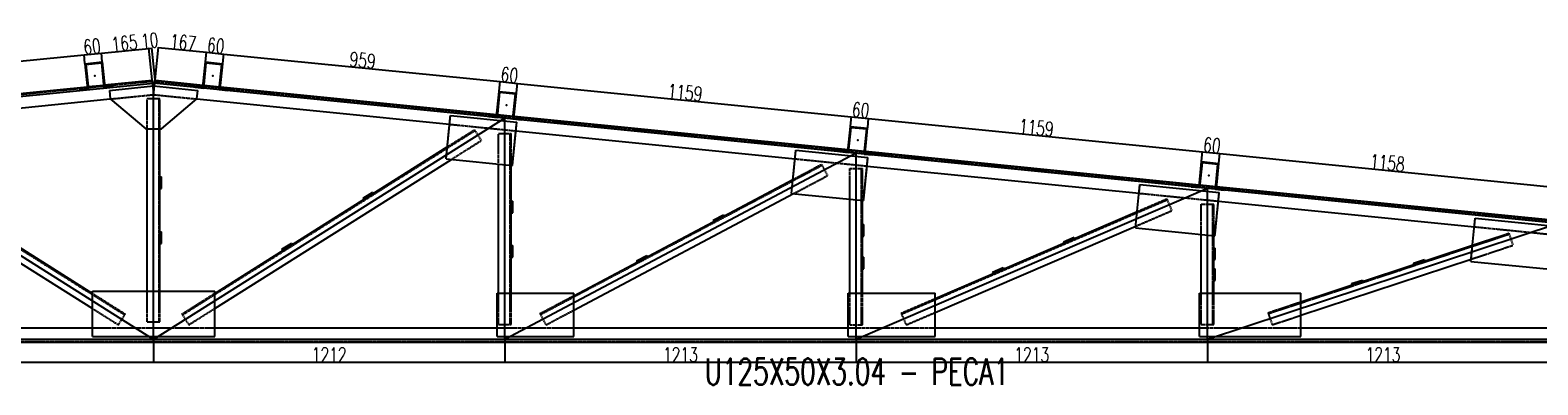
# Model space of a CAD drawing. Header units: feet. Extents: x -13577 to 173285, y -65833 to 34873.
# Tile 30 of 127: x -8202 to -2998, y -13025 to -11801. Entities that reach past the tile are written whole.
import ezdxf
from ezdxf.enums import TextEntityAlignment as Align

# ---------------------------------------------------------------- set-up
doc = ezdxf.new("R2010")
doc.units = ezdxf.units.FT
doc.header["$LTSCALE"] = 10
doc.header["$MEASUREMENT"] = 0
doc.linetypes.add('HIDDEN', pattern=[0.375, 0.25, -0.125])
doc.layers.get('0').update_dxf_attribs({"linetype": 'CONTINUOUS'})
doc.layers.get('Defpoints').update_dxf_attribs({"linetype": 'CONTINUOUS'})
for name, color, linetype in [('FORIR', 4, 'CONTINUOUS'), ('G', 3, 'CONTINUOUS'), ('TR', 6, 'HIDDEN'), ('TXT1', 7, 'CONTINUOUS')]:
    doc.layers.add(name, color=color, linetype=linetype)
doc.styles.add('1', font='romans.shx', dxfattribs={"width": 0.7, "height": 50})
doc.dimstyles.get("Standard").update_dxf_attribs({"dimtxt": 50, "dimasz": 1, "dimexe": 1, "dimexo": 1, "dimgap": 1, "dimtad": 1, "dimdec": 0, "dimdsep": 46, "dimtxsty": '1', "dimblk": 'ARCHTICK', "dimcen": 3, "dimclrd": 1, "dimclre": 1, "dimclrt": 3, "dimadec": 0, "dimazin": 0, "dimtfac": 1, "dimtdec": 0, "dimtix": 1, "dimtmove": 0, "dimatfit": 3, "dimfxl": 0, "dimtolj": 1, "dimarcsym": 0})

# ---------------------------------------------------------------- blocks, each defined once
blk = doc.blocks.new('3D_INFOM')
blk.add_point((0, 0))
at = {"layer": 'FORIR', "flags": 1}
for tag, p in [('MARK', (7.55, -4.31)), ('NUM_DIS', (7.55, -11.68)), ('NOT_PEZ', (45.73, -11.68)), ('QTA_PEZ', (7.55, -18.55)), ('TIP_PEZ', (45.73, -18.55)), ('TRA_PEZ', (7.55, -26.33)), ('COS_PEZ', (45.73, -26.33)), ('DES_PEZ', (7.55, -33.75))]:
    blk.add_attdef(tag, p, '', height=5, dxfattribs=at)
blk = doc.blocks.new('_ArchTick')
at = {"color": 0, "linetype": 'ByBlock', "const_width": 0.15}
blk.add_lwpolyline([(-0.5, -0.5), (0.5, 0.5)], dxfattribs=at)
blk = doc.blocks.new('*D1436')
at = {"layer": 'Defpoints', "color": 0}
for p in [(-8016, -11885.7), (-8012.9, -11916.4), (-8966.7, -12011.8)]:
    blk.add_point(p, dxfattribs=at)
at = {"layer": 'TXT1', "color": 1, "lineweight": -2, "transparency": 16777216}
for p, q in [((-8969.8, -11981.1), (-8016, -11885.7)), ((-8013, -11915.4), (-8016.1, -11884.7)), ((-8966.8, -12010.8), (-8969.9, -11980.1))]:
    blk.add_line(p, q, dxfattribs=at)
for p, rotation in [((-8016, -11885.7), 5.710602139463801), ((-8969.8, -11981.1), 185.7106021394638)]:
    blk.add_blockref('_ArchTick', p, dxfattribs=dict(at, rotation=rotation))
at = {"layer": 'TXT1', "color": 3, "transparency": 16777216, "insert": (-8495.5, -11907.5), "char_height": 50, "attachment_point": 5, "rotation": 5.7106, "style": '1'}
blk.add_mtext('\\A1;959', dxfattribs=at)
blk = doc.blocks.new('*D1437')
at = {"layer": 'Defpoints', "color": 0}
for p in [(-8012.9, -11916.4), (-7956.3, -11879.8), (-7953.2, -11910.4)]:
    blk.add_point(p, dxfattribs=at)
at = {"layer": 'TXT1', "color": 1, "lineweight": -2, "transparency": 16777216}
for p, q in [((-8013, -11915.4), (-8016.1, -11884.7)), ((-8016, -11885.7), (-7956.3, -11879.8)), ((-7953.3, -11909.4), (-7956.4, -11878.8))]:
    blk.add_line(p, q, dxfattribs=at)
for p, rotation in [((-8016, -11885.7), 185.7106021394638), ((-7956.3, -11879.8), 5.710602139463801)]:
    blk.add_blockref('_ArchTick', p, dxfattribs=dict(at, rotation=rotation))
at = {"layer": 'TXT1', "color": 3, "transparency": 16777216, "insert": (-7988.7, -11856.9), "char_height": 50, "attachment_point": 5, "rotation": 5.7106, "style": '1'}
blk.add_mtext('\\A1;60', dxfattribs=at)
blk = doc.blocks.new('*D1438')
at = {"layer": 'Defpoints', "color": 0}
for p in [(-7792.1, -11863.3), (-7953.2, -11910.4), (-7781.1, -11973.4)]:
    blk.add_point(p, dxfattribs=at)
at = {"layer": 'TXT1', "color": 1, "lineweight": -2, "transparency": 16777216}
for p, q in [((-7956.3, -11879.8), (-7792.1, -11863.3)), ((-7781.2, -11972.4), (-7792.2, -11862.3)), ((-7953.3, -11909.4), (-7956.4, -11878.8))]:
    blk.add_line(p, q, dxfattribs=at)
for p, rotation in [((-7792.1, -11863.3), 5.710602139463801), ((-7956.3, -11879.8), 185.7106021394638)]:
    blk.add_blockref('_ArchTick', p, dxfattribs=dict(at, rotation=rotation))
at = {"layer": 'TXT1', "color": 3, "transparency": 16777216, "insert": (-7876.8, -11845.7), "char_height": 50, "attachment_point": 5, "rotation": 5.7106, "style": '1'}
blk.add_mtext('\\A1;165', dxfattribs=at)
blk = doc.blocks.new('*D1439')
at = {"layer": 'Defpoints', "color": 0}
for p in [(-7782.3, -11862.4), (-7781.1, -11973.4), (-7771.1, -11973.4)]:
    blk.add_point(p, dxfattribs=at)
at = {"layer": 'TXT1', "color": 1, "lineweight": -2, "transparency": 16777216}
for p, q in [((-7792.1, -11863.3), (-7793.1, -11863.4)), ((-7781.2, -11972.4), (-7792.2, -11862.3)), ((-7792.1, -11863.3), (-7782.3, -11862.4)), ((-7771.2, -11972.4), (-7782.4, -11861.4)), ((-7782.3, -11862.4), (-7781.3, -11862.3))]:
    blk.add_line(p, q, dxfattribs=at)
for p, rotation in [((-7792.1, -11863.3), 5.710602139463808), ((-7782.3, -11862.4), 185.7106021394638)]:
    blk.add_blockref('_ArchTick', p, dxfattribs=dict(at, rotation=rotation))
at = {"layer": 'TXT1', "color": 3, "transparency": 16777216, "insert": (-7789.8, -11837), "char_height": 50, "attachment_point": 5, "rotation": 5.7106, "style": '1'}
blk.add_mtext('\\A1;10', dxfattribs=at)
blk = doc.blocks.new('*D1441')
at = {"layer": 'Defpoints', "color": 0}
for p in [(-7537.3, -11916.4), (-7534, -11882.9), (-7605, -11990)]:
    blk.add_point(p, dxfattribs=at)
at = {"layer": 'TXT1', "color": 1, "lineweight": -2, "transparency": 16777216}
for p, q in [((-7604.9, -11989.1), (-7593.6, -11876)), ((-7593.7, -11877), (-7534, -11882.9)), ((-7537.2, -11915.4), (-7533.9, -11881.9))]:
    blk.add_line(p, q, dxfattribs=at)
for p, rotation in [((-7593.7, -11877), 174.2894067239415), ((-7534, -11882.9), 354.2894067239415)]:
    blk.add_blockref('_ArchTick', p, dxfattribs=dict(at, rotation=rotation))
at = {"layer": 'TXT1', "color": 3, "transparency": 16777216, "insert": (-7561.2, -11854.1), "char_height": 50, "attachment_point": 5, "rotation": 354.2894, "style": '1'}
blk.add_mtext('\\A1;60', dxfattribs=at)
blk = doc.blocks.new('*D1442')
at = {"layer": 'Defpoints', "color": 0}
for p in [(-7537.3, -11916.4), (-6583.5, -12011.8), (-6580.2, -11978.3)]:
    blk.add_point(p, dxfattribs=at)
at = {"layer": 'TXT1', "color": 1, "lineweight": -2, "transparency": 16777216}
for p, q in [((-7537.2, -11915.4), (-7533.9, -11881.9)), ((-7534, -11882.9), (-6580.2, -11978.3)), ((-6583.4, -12010.8), (-6580.1, -11977.3))]:
    blk.add_line(p, q, dxfattribs=at)
for p, rotation in [((-7534, -11882.9), 174.2894067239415), ((-6580.2, -11978.3), 354.2894067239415)]:
    blk.add_blockref('_ArchTick', p, dxfattribs=dict(at, rotation=rotation))
at = {"layer": 'TXT1', "color": 3, "transparency": 16777216, "insert": (-7054.5, -11904.8), "char_height": 50, "attachment_point": 5, "rotation": 354.2894, "style": '1'}
blk.add_mtext('\\A1;959', dxfattribs=at)
blk = doc.blocks.new('*D1443')
at = {"layer": 'Defpoints', "color": 0}
for p in [(-6583.5, -12011.8), (-6523.8, -12017.8), (-6520.5, -11984.3)]:
    blk.add_point(p, dxfattribs=at)
at = {"layer": 'TXT1', "color": 1, "lineweight": -2, "transparency": 16777216}
for p, q in [((-6583.4, -12010.8), (-6580.1, -11977.3)), ((-6580.2, -11978.3), (-6520.5, -11984.3)), ((-6523.7, -12016.8), (-6520.4, -11983.3))]:
    blk.add_line(p, q, dxfattribs=at)
for p, rotation in [((-6580.2, -11978.3), 174.2894067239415), ((-6520.5, -11984.3), 354.2894067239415)]:
    blk.add_blockref('_ArchTick', p, dxfattribs=dict(at, rotation=rotation))
at = {"layer": 'TXT1', "color": 3, "transparency": 16777216, "insert": (-6547.7, -11955.4), "char_height": 50, "attachment_point": 5, "rotation": 354.2894, "style": '1'}
blk.add_mtext('\\A1;60', dxfattribs=at)
blk = doc.blocks.new('*D1444')
at = {"layer": 'Defpoints', "color": 0}
for p in [(-6523.8, -12017.8), (-5367.7, -12099.6), (-5371, -12133)]:
    blk.add_point(p, dxfattribs=at)
at = {"layer": 'TXT1', "color": 1, "lineweight": -2, "transparency": 16777216}
for p, q in [((-6523.7, -12016.8), (-6520.4, -11983.3)), ((-6520.5, -11984.3), (-5367.7, -12099.6)), ((-5370.9, -12132), (-5367.6, -12098.6))]:
    blk.add_line(p, q, dxfattribs=at)
for p, rotation in [((-6520.5, -11984.3), 174.2894067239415), ((-5367.7, -12099.6), 354.2894067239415)]:
    blk.add_blockref('_ArchTick', p, dxfattribs=dict(at, rotation=rotation))
at = {"layer": 'TXT1', "color": 3, "transparency": 16777216, "insert": (-5941.5, -12016.1), "char_height": 50, "attachment_point": 5, "rotation": 354.2894, "style": '1'}
blk.add_mtext('\\A1;1159', dxfattribs=at)
blk = doc.blocks.new('*D1445')
at = {"layer": 'Defpoints', "color": 0}
for p in [(-5308, -12105.5), (-5371, -12133), (-5311.3, -12139)]:
    blk.add_point(p, dxfattribs=at)
at = {"layer": 'TXT1', "color": 1, "lineweight": -2, "transparency": 16777216}
for p, q in [((-5370.9, -12132), (-5367.6, -12098.6)), ((-5367.7, -12099.6), (-5308, -12105.5)), ((-5311.2, -12138), (-5307.9, -12104.5))]:
    blk.add_line(p, q, dxfattribs=at)
for p, rotation in [((-5367.7, -12099.6), 174.2894067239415), ((-5308, -12105.5), 354.2894067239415)]:
    blk.add_blockref('_ArchTick', p, dxfattribs=dict(at, rotation=rotation))
at = {"layer": 'TXT1', "color": 3, "transparency": 16777216, "insert": (-5335.2, -12076.7), "char_height": 50, "attachment_point": 5, "rotation": 354.2894, "style": '1'}
blk.add_mtext('\\A1;60', dxfattribs=at)
blk = doc.blocks.new('*D1446')
at = {"layer": 'Defpoints', "color": 0}
for p in [(-5311.3, -12139), (-4155.2, -12220.8), (-4158.5, -12254.3)]:
    blk.add_point(p, dxfattribs=at)
at = {"layer": 'TXT1', "color": 1, "lineweight": -2, "transparency": 16777216}
for p, q in [((-5311.2, -12138), (-5307.9, -12104.5)), ((-5308, -12105.5), (-4155.2, -12220.8)), ((-4158.4, -12253.3), (-4155.1, -12219.8))]:
    blk.add_line(p, q, dxfattribs=at)
for p, rotation in [((-5308, -12105.5), 174.2894067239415), ((-4155.2, -12220.8), 354.2894067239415)]:
    blk.add_blockref('_ArchTick', p, dxfattribs=dict(at, rotation=rotation))
at = {"layer": 'TXT1', "color": 3, "transparency": 16777216, "insert": (-4729, -12137.3), "char_height": 50, "attachment_point": 5, "rotation": 354.2894, "style": '1'}
blk.add_mtext('\\A1;1159', dxfattribs=at)
blk = doc.blocks.new('*D1447')
at = {"layer": 'Defpoints', "color": 0}
for p in [(-4095.5, -12226.8), (-4158.5, -12254.3), (-4098.8, -12260.3)]:
    blk.add_point(p, dxfattribs=at)
at = {"layer": 'TXT1', "color": 1, "lineweight": -2, "transparency": 16777216}
for p, q in [((-4158.4, -12253.3), (-4155.1, -12219.8)), ((-4155.2, -12220.8), (-4095.5, -12226.8)), ((-4098.7, -12259.3), (-4095.4, -12225.8))]:
    blk.add_line(p, q, dxfattribs=at)
for p, rotation in [((-4155.2, -12220.8), 174.2894067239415), ((-4095.5, -12226.8), 354.2894067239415)]:
    blk.add_blockref('_ArchTick', p, dxfattribs=dict(at, rotation=rotation))
at = {"layer": 'TXT1', "color": 3, "transparency": 16777216, "insert": (-4122.7, -12197.9), "char_height": 50, "attachment_point": 5, "rotation": 354.2894, "style": '1'}
blk.add_mtext('\\A1;60', dxfattribs=at)
blk = doc.blocks.new('*D1448')
at = {"layer": 'Defpoints', "color": 0}
for p in [(-4098.8, -12260.3), (-2946, -12365.5), (-2943.7, -12342)]:
    blk.add_point(p, dxfattribs=at)
at = {"layer": 'TXT1', "color": 1, "lineweight": -2, "transparency": 16777216}
for p, q in [((-4098.7, -12259.3), (-4095.4, -12225.8)), ((-4095.5, -12226.8), (-2943.7, -12342)), ((-2945.9, -12364.5), (-2943.6, -12341))]:
    blk.add_line(p, q, dxfattribs=at)
for p, rotation in [((-4095.5, -12226.8), 174.2894067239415), ((-2943.7, -12342), 354.2894067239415)]:
    blk.add_blockref('_ArchTick', p, dxfattribs=dict(at, rotation=rotation))
at = {"layer": 'TXT1', "color": 3, "transparency": 16777216, "insert": (-3517, -12258.5), "char_height": 50, "attachment_point": 5, "rotation": 354.2894, "style": '1'}
blk.add_mtext('\\A1;1158', dxfattribs=at)
blk = doc.blocks.new('*D1536')
at = {"layer": 'Defpoints', "color": 0}
for p in [(-6563.6, -12868), (-5351.1, -12868), (-5351.1, -12946.8)]:
    blk.add_point(p, dxfattribs=at)
at = {"layer": 'TXT1', "color": 1, "lineweight": -2, "transparency": 16777216}
for p, q in [((-6563.6, -12869), (-6563.6, -12947.8)), ((-5351.1, -12869), (-5351.1, -12947.8)), ((-6563.6, -12946.8), (-5351.1, -12946.8))]:
    blk.add_line(p, q, dxfattribs=at)
at = {"layer": 'TXT1', "color": 1, "lineweight": -2, "transparency": 16777216, "rotation": 180}
blk.add_blockref('_ArchTick', (-6563.6, -12946.8), dxfattribs=at)
at = {"layer": 'TXT1', "color": 1, "lineweight": -2, "transparency": 16777216}
blk.add_blockref('_ArchTick', (-5351.1, -12946.8), dxfattribs=at)
at = {"layer": 'TXT1', "color": 3, "transparency": 16777216, "insert": (-5957.4, -12920.8), "char_height": 50, "attachment_point": 5, "style": '1'}
blk.add_mtext('\\A1;1213', dxfattribs=at)
blk = doc.blocks.new('*D1537')
at = {"layer": 'Defpoints', "color": 0}
for p in [(-5351.1, -12868), (-4138.6, -12868), (-4138.6, -12946.8)]:
    blk.add_point(p, dxfattribs=at)
at = {"layer": 'TXT1', "color": 1, "lineweight": -2, "transparency": 16777216}
for p, q in [((-5351.1, -12869), (-5351.1, -12947.8)), ((-4138.6, -12869), (-4138.6, -12947.8)), ((-5351.1, -12946.8), (-4138.6, -12946.8))]:
    blk.add_line(p, q, dxfattribs=at)
at = {"layer": 'TXT1', "color": 1, "lineweight": -2, "transparency": 16777216, "rotation": 180}
blk.add_blockref('_ArchTick', (-5351.1, -12946.8), dxfattribs=at)
at = {"layer": 'TXT1', "color": 1, "lineweight": -2, "transparency": 16777216}
blk.add_blockref('_ArchTick', (-4138.6, -12946.8), dxfattribs=at)
at = {"layer": 'TXT1', "color": 3, "transparency": 16777216, "insert": (-4744.9, -12920.8), "char_height": 50, "attachment_point": 5, "style": '1'}
blk.add_mtext('\\A1;1213', dxfattribs=at)

msp = doc.modelspace()

# ---------------------------------------------------------------- linework, layer by layer
for p, q in [((-12626.1, -12468), (-7776.1, -11983)), ((-7776.1, -12868), (-7776.1, -11983)), ((-2926.1, -12468), (-7776.1, -11983)), ((-7776.1, -12868), (-8988.6, -12104.2)), ((-6563.6, -12104.2), (-7776.1, -12868)), ((-6563.6, -12868), (-6563.6, -12104.2)), ((-5351.1, -12225.5), (-6563.6, -12868)), ((-5351.1, -12868), (-5351.1, -12225.5)), ((-4138.6, -12346.7), (-5351.1, -12868)), ((-4138.6, -12868), (-4138.6, -12346.7)), ((-2926.1, -12468), (-4138.6, -12868)), ((-7776.1, -12868), (-12626.1, -12868)), ((-2926.1, -12868), (-7776.1, -12868))]:
    msp.add_line(p, q)
at = {"layer": 'G'}
for p, q in [((-8012.9, -11916.4), (-7953.2, -11910.4)), ((-8012.9, -11916.4), (-8004.3, -12002.9)), ((-8009.6, -11919.1), (-7956, -11913.8)), ((-7956, -11913.8), (-7947.3, -12000.3)), ((-7953.2, -11910.4), (-7944.6, -11997)), ((-7605.7, -11997), (-7597, -11910.4)), ((-7602.9, -12000.3), (-7594.3, -11913.8)), ((-7597, -11910.4), (-7537.3, -11916.4)), ((-7594.3, -11913.8), (-7540.6, -11919.1)), ((-7546, -12002.9), (-7537.3, -11916.4)), ((-8009.6, -11919.1), (-8001, -12005.7)), ((-7549.3, -12005.7), (-7540.6, -11919.1)), ((-8958.8, -12091.2), (-8005, -11995.8)), ((-8031.1, -12005.6), (-8004.3, -12002.9)), ((-8031.1, -12005.6), (-8030.8, -12008.6)), ((-8030.8, -12008.6), (-8001, -12005.7)), ((-8002, -11995.5), (-7948.3, -11990.2)), ((-7947.3, -12000.3), (-7917.5, -11997.3)), ((-7945.3, -11989.8), (-7781.1, -11973.4)), ((-7944.6, -11997), (-7917.8, -11994.3)), ((-7928.4, -12008.3), (-7776.1, -11993)), ((-7928.4, -12008.3), (-7925.4, -12038.1)), ((-7917.8, -11994.3), (-7917.5, -11997.3)), ((-7781.1, -11973.4), (-7779.1, -11993.3)), ((-7780.8, -11976.5), (-7779.1, -11993.3)), ((-7776.1, -11993), (-7623.9, -12008.3)), ((-7773.1, -11993.3), (-7771.1, -11973.4)), ((-7771.1, -11973.4), (-7605, -11990)), ((-7632.8, -11997.3), (-7632.5, -11994.3)), ((-7632.8, -11997.3), (-7602.9, -12000.3)), ((-7632.5, -11994.3), (-7605.7, -11997)), ((-7626.9, -12038.1), (-7623.9, -12008.3)), ((-7601.9, -11990.3), (-7548.3, -11995.7)), ((-7549.3, -12005.7), (-7519.4, -12008.6)), ((-7546, -12002.9), (-7519.1, -12005.6)), ((-7545.3, -11996), (-6591.5, -12091.4)), ((-7519.4, -12008.6), (-7519.1, -12005.6)), ((-6592.2, -12098.3), (-6583.5, -12011.8)), ((-6589.4, -12101.6), (-6580.8, -12015.1)), ((-6583.5, -12011.8), (-6523.8, -12017.8)), ((-6580.8, -12015.1), (-6527.1, -12020.5)), ((-6535.8, -12107), (-6527.1, -12020.5)), ((-6532.5, -12104.3), (-6523.8, -12017.8)), ((-8801, -12125.7), (-7925.4, -12038.1)), ((-7925.4, -12038.1), (-7803.1, -12141.7)), ((-7749.1, -12141.7), (-7626.9, -12038.1)), ((-7626.9, -12038.1), (-6754.5, -12125.3)), ((-6766.4, -12244.7), (-6751.5, -12095.5)), ((-6751.5, -12095.5), (-6522.6, -12118.4)), ((-6619.3, -12098.7), (-6619, -12095.6)), ((-6619.3, -12098.7), (-6589.4, -12101.6)), ((-6619, -12095.6), (-6592.2, -12098.3)), ((-6588.5, -12091.7), (-6534.8, -12097.1)), ((-6537.6, -12267.6), (-6522.6, -12118.4)), ((-6535.8, -12107), (-6505.9, -12110)), ((-6532.5, -12104.3), (-6505.6, -12107)), ((-6531.8, -12097.4), (-5379, -12212.6)), ((-6505.9, -12110), (-6505.6, -12107)), ((-7803.1, -12141.7), (-7749.1, -12141.7)), ((-7798.1, -12701.7), (-7798.1, -12141.7)), ((-7754.1, -12701.7), (-7754.1, -12141.7)), ((-6525.6, -12148.2), (-5562, -12244.6)), ((-5379.7, -12219.6), (-5371, -12133)), ((-5376.9, -12222.9), (-5368.3, -12136.4)), ((-5371, -12133), (-5311.3, -12139)), ((-5368.3, -12136.4), (-5314.6, -12141.7)), ((-5323.3, -12228.3), (-5314.6, -12141.7)), ((-5320, -12225.5), (-5311.3, -12139)), ((-8793.5, -12201.1), (-7987.1, -12709.1)), ((-7565.2, -12709.1), (-6762.3, -12203.4)), ((-5573.9, -12364), (-5559, -12214.7)), ((-5559, -12214.7), (-5310.2, -12239.6)), ((-5406.8, -12219.9), (-5406.5, -12216.9)), ((-5406.8, -12219.9), (-5376.9, -12222.9)), ((-5406.5, -12216.9), (-5379.7, -12219.6)), ((-5376, -12212.9), (-5322.3, -12218.3)), ((-5323.3, -12228.3), (-5293.4, -12231.2)), ((-5320, -12225.5), (-5293.1, -12228.2)), ((-5319.3, -12218.6), (-4166.5, -12333.9)), ((-5293.4, -12231.2), (-5293.1, -12228.2)), ((-8803.9, -12246.6), (-7987.1, -12761.1)), ((-7565.2, -12761.1), (-6748.3, -12246.6)), ((-6766.4, -12244.7), (-6537.6, -12267.6)), ((-6585.6, -12708), (-6585.6, -12262.8)), ((-6541.6, -12708), (-6541.6, -12267.2)), ((-5325.1, -12388.9), (-5310.2, -12239.6)), ((-5313.2, -12269.5), (-4374.2, -12363.4)), ((-4167.2, -12340.8), (-4158.5, -12254.3)), ((-4164.4, -12344.1), (-4155.8, -12257.6)), ((-4158.5, -12254.3), (-4098.8, -12260.3)), ((-4155.8, -12257.6), (-4102.1, -12263)), ((-4110.8, -12349.5), (-4102.1, -12263)), ((-4107.5, -12346.8), (-4098.8, -12260.3)), ((-7754.1, -12306.7), (-7749.1, -12306.7)), ((-7749.1, -12346.7), (-7749.1, -12306.7)), ((-6325.6, -12717), (-5569.1, -12316.1)), ((-4386.2, -12482.8), (-4371.3, -12333.5)), ((-4371.3, -12333.5), (-4097.6, -12360.9)), ((-7754.1, -12346.7), (-7749.1, -12346.7)), ((-7053.1, -12380.6), (-7019.2, -12359.3)), ((-7053.1, -12380.6), (-7050.4, -12384.8)), ((-7019.2, -12359.3), (-7016.5, -12363.5)), ((-6325.6, -12766.8), (-5566.9, -12364.7)), ((-5573.9, -12364), (-5325.1, -12388.9)), ((-5373.1, -12708), (-5373.1, -12384.1)), ((-4194.3, -12341.2), (-4194, -12338.1)), ((-4194.3, -12341.2), (-4164.4, -12344.1)), ((-4194, -12338.1), (-4167.2, -12340.8)), ((-4163.5, -12334.2), (-4109.8, -12339.6)), ((-4112.5, -12510.1), (-4097.6, -12360.9)), ((-4110.8, -12349.5), (-4080.9, -12352.5)), ((-4107.5, -12346.8), (-4080.6, -12349.5)), ((-4106.8, -12339.9), (-2926.1, -12457.9)), ((-4080.9, -12352.5), (-4080.6, -12349.5)), ((-6541.6, -12390.8), (-6536.6, -12390.8)), ((-6541.6, -12430.8), (-6536.6, -12430.8)), ((-6536.6, -12430.8), (-6536.6, -12390.8)), ((-5844.1, -12456.2), (-5808.8, -12437.4)), ((-5808.8, -12437.4), (-5806.4, -12441.9)), ((-5329.1, -12708), (-5329.1, -12388.5)), ((-5078.1, -12726.7), (-4380.6, -12426.8)), ((-4100.6, -12390.7), (-3217, -12479.1)), ((-5844.1, -12456.2), (-5841.8, -12460.6)), ((-5329.1, -12471.5), (-5324.1, -12471.5)), ((-5324.1, -12511.5), (-5324.1, -12471.5)), ((-5078.1, -12774.6), (-4385.6, -12476.9)), ((-4386.2, -12482.8), (-4112.5, -12510.1)), ((-3228.9, -12598.5), (-3214, -12449.2)), ((-3214, -12449.2), (-2940.4, -12476.6)), ((-7754.1, -12496.7), (-7749.1, -12496.7)), ((-7754.1, -12536.7), (-7749.1, -12536.7)), ((-7749.1, -12536.7), (-7749.1, -12496.7)), ((-7333.1, -12557), (-7299.3, -12535.7)), ((-7299.3, -12535.7), (-7296.6, -12539.9)), ((-5329.1, -12511.5), (-5324.1, -12511.5)), ((-4635.7, -12531), (-4599, -12515.2)), ((-4635.7, -12531), (-4633.7, -12535.6)), ((-4599, -12515.2), (-4597, -12519.8)), ((-4160.6, -12708), (-4160.6, -12505.3)), ((-4116.6, -12708), (-4116.6, -12509.7)), ((-7333.1, -12557), (-7330.5, -12561.3)), ((-6541.6, -12543.8), (-6536.6, -12543.8)), ((-6541.6, -12583.8), (-6536.6, -12583.8)), ((-6536.6, -12583.8), (-6536.6, -12543.8)), ((-6109.2, -12596.6), (-6073.9, -12577.9)), ((-6073.9, -12577.9), (-6071.5, -12582.3)), ((-5329.1, -12584.5), (-5324.1, -12584.5)), ((-5324.1, -12624.5), (-5324.1, -12584.5)), ((-4116.6, -12552.6), (-4111.6, -12552.6)), ((-4116.6, -12592.6), (-4111.6, -12592.6)), ((-4111.6, -12592.6), (-4111.6, -12552.6)), ((-3815.6, -12738.3), (-3223.3, -12542.9)), ((-3815.6, -12784.6), (-3228.1, -12590.8)), ((-3427.5, -12604.9), (-3389.5, -12592.4)), ((-3389.5, -12592.4), (-3387.9, -12597.2)), ((-3228.9, -12598.5), (-3228.1, -12590.8)), ((-6109.2, -12596.6), (-6106.9, -12601)), ((-5329.1, -12624.5), (-5324.1, -12624.5)), ((-4880.1, -12636.1), (-4843.4, -12620.3)), ((-4880.1, -12636.1), (-4878.1, -12640.7)), ((-4843.4, -12620.3), (-4841.4, -12624.9)), ((-4116.6, -12624.6), (-4111.6, -12624.6)), ((-4111.6, -12664.6), (-4111.6, -12624.6)), ((-3427.5, -12604.9), (-3425.9, -12609.7)), ((-3228.9, -12598.5), (-2955.3, -12625.9)), ((-4116.6, -12664.6), (-4111.6, -12664.6)), ((-3641.2, -12675.4), (-3603.2, -12662.9)), ((-3641.2, -12675.4), (-3639.6, -12680.2)), ((-3603.2, -12662.9), (-3601.6, -12667.7)), ((-7987.1, -12701.7), (-7565.2, -12701.7)), ((-7987.1, -12858), (-7987.1, -12701.7)), ((-7565.2, -12858), (-7565.2, -12701.7)), ((-6590.6, -12858), (-6590.6, -12708)), ((-6590.6, -12708), (-6325.6, -12708)), ((-6325.6, -12858), (-6325.6, -12708)), ((-5378.1, -12858), (-5378.1, -12708)), ((-5378.1, -12708), (-5078.1, -12708)), ((-5078.1, -12858), (-5078.1, -12708)), ((-4165.6, -12858), (-4165.6, -12708)), ((-4165.6, -12708), (-3815.6, -12708)), ((-3815.6, -12858), (-3815.6, -12708)), ((-8958.6, -12828), (-7987.1, -12828)), ((-7565.2, -12828), (-6590.6, -12828)), ((-6325.6, -12828), (-5378.1, -12828)), ((-5078.1, -12828), (-4165.6, -12828)), ((-3815.6, -12828), (-2603.1, -12827.9)), ((-12626.1, -12878), (-2226.1, -12877.9)), ((-7987.1, -12858), (-7565.2, -12858)), ((-7776.1, -12878), (-7776.1, -12858)), ((-6590.6, -12858), (-6325.6, -12858)), ((-5378.1, -12858), (-5078.1, -12858)), ((-4165.6, -12858), (-3815.6, -12858))]:
    msp.add_line(p, q, dxfattribs=at)
at = {"layer": 'TR'}
for p, q in [((-12626.8, -12461.1), (-7780.8, -11976.5)), ((-8005, -11995.8), (-8002, -11995.5)), ((-7948.3, -11990.2), (-7945.3, -11989.8)), ((-7781.1, -11973.4), (-7780.8, -11976.5)), ((-7780.8, -11976.5), (-7776.1, -12023.2)), ((-7779.1, -11993.3), (-7776.1, -12023.2)), ((-7779.1, -11993.3), (-7776.1, -12023.2)), ((-7779.1, -11993.3), (-7776.1, -12023.2)), ((-7776.1, -12023.2), (-7771.1, -11973.4)), ((-7776.1, -12023.2), (-7773.1, -11993.3)), ((-7773.1, -11993.3), (-7771.4, -11976.5)), ((-7771.4, -11976.5), (-2925.4, -12461.1)), ((-7605, -11990), (-7601.9, -11990.3)), ((-7548.3, -11995.7), (-7545.3, -11996)), ((-7925.4, -12038.1), (-7776.1, -12023.2)), ((-7925.4, -12038.1), (-7925.4, -12038.1)), ((-7798.1, -12036.7), (-7754.1, -12036.7)), ((-7798.1, -12141.7), (-7798.1, -12036.7)), ((-7776.1, -12023.2), (-7776.1, -12023.2)), ((-7776.1, -12023.2), (-7626.9, -12038.1)), ((-7776.1, -12023.2), (-7776.1, -12023.2)), ((-7757.3, -12806.7), (-7757.3, -12036.7)), ((-7754.1, -12141.7), (-7754.1, -12036.7)), ((-7626.9, -12038.1), (-7626.9, -12038.1)), ((-6762.3, -12203.4), (-6754.5, -12125.3)), ((-6754.5, -12125.3), (-6751.5, -12095.5)), ((-6754.5, -12125.3), (-6525.6, -12148.2)), ((-6591.5, -12091.4), (-6588.5, -12091.7)), ((-6534.8, -12097.1), (-6531.8, -12097.4)), ((-6525.6, -12148.2), (-6522.6, -12118.4)), ((-8885.2, -12147.2), (-7875.7, -12783)), ((-7676.5, -12783), (-6667.1, -12147.2)), ((-6762.3, -12203.4), (-6668.8, -12144.5)), ((-6668.8, -12144.5), (-6645.3, -12181.7)), ((-6585.6, -12262.8), (-6585.6, -12157.8)), ((-6585.6, -12157.8), (-6541.6, -12157.8)), ((-6544.8, -12816.8), (-6544.8, -12157.8)), ((-6541.6, -12267.2), (-6541.6, -12157.8)), ((-6537.6, -12267.6), (-6525.6, -12148.2)), ((-6766.4, -12244.7), (-6762.3, -12203.4)), ((-6748.3, -12246.6), (-6645.3, -12181.7)), ((-5562, -12244.6), (-5559, -12214.7)), ((-5379, -12212.6), (-5376, -12212.9)), ((-5322.3, -12218.3), (-5319.3, -12218.6)), ((-6441.1, -12781.8), (-5469.2, -12266.8)), ((-5569.1, -12316.1), (-5562, -12244.6)), ((-5569.1, -12316.1), (-5470.7, -12263.9)), ((-5562, -12244.6), (-5313.2, -12269.5)), ((-5470.7, -12263.9), (-5450.1, -12302.8)), ((-5470.7, -12263.9), (-5469.2, -12266.8)), ((-5373.1, -12384.1), (-5373.1, -12278.5)), ((-5373.1, -12278.5), (-5329.1, -12278.5)), ((-5332.3, -12817.5), (-5332.3, -12278.5)), ((-5329.1, -12388.5), (-5329.1, -12278.5)), ((-5325.1, -12388.9), (-5313.2, -12269.5)), ((-5313.2, -12269.5), (-5310.2, -12239.6)), ((-5569.5, -12319.9), (-5569.1, -12316.1)), ((-5566.9, -12364.7), (-5450.1, -12302.8)), ((-4374.2, -12363.4), (-4371.3, -12333.5)), ((-4166.5, -12333.9), (-4163.5, -12334.2)), ((-4380.6, -12426.8), (-4279.1, -12383.2)), ((-4374.2, -12363.4), (-4100.6, -12390.7)), ((-4279.1, -12383.2), (-4261.8, -12423.6)), ((-4279.1, -12383.2), (-4277.9, -12386.1)), ((-4109.8, -12339.6), (-4106.8, -12339.9)), ((-4100.6, -12390.7), (-4097.6, -12360.9)), ((-5194.7, -12780.3), (-4277.9, -12386.1)), ((-4385.6, -12476.9), (-4261.8, -12423.6)), ((-4381, -12430.4), (-4380.6, -12426.8)), ((-4160.6, -12505.3), (-4160.6, -12400.6)), ((-4160.6, -12400.6), (-4116.6, -12400.6)), ((-4119.8, -12816.6), (-4119.8, -12400.6)), ((-4116.6, -12509.7), (-4116.6, -12400.6)), ((-4112.5, -12510.1), (-4100.6, -12390.7)), ((-4386.2, -12482.8), (-4385.6, -12476.9)), ((-3217, -12479.1), (-3214, -12449.2)), ((-3217, -12479.1), (-2943.3, -12506.5)), ((-3928.2, -12778.8), (-3097.3, -12504.6)), ((-3223.3, -12542.9), (-3098.3, -12501.6)), ((-3098.3, -12501.6), (-3084.5, -12543.4)), ((-3098.3, -12501.6), (-3097.3, -12504.6)), ((-3228.1, -12590.8), (-3084.5, -12543.4)), ((-3228.1, -12590.8), (-3223.7, -12546.4)), ((-3223.7, -12546.4), (-3223.3, -12542.9)), ((-3427.5, -12604.9), (-3425.9, -12609.7)), ((-3603.2, -12662.9), (-3601.6, -12667.7)), ((-7987.1, -12709.1), (-7874, -12780.3)), ((-7798.1, -12806.7), (-7798.1, -12701.7)), ((-7754.1, -12806.7), (-7754.1, -12701.7)), ((-7678.2, -12780.3), (-7565.2, -12709.1)), ((-6585.6, -12816.8), (-6585.6, -12708)), ((-6541.6, -12816.8), (-6541.6, -12708)), ((-6442.6, -12779), (-6325.6, -12717)), ((-5373.1, -12817.5), (-5373.1, -12708)), ((-5329.1, -12817.5), (-5329.1, -12708)), ((-5196, -12777.3), (-5078.1, -12726.7)), ((-4160.6, -12816.6), (-4160.6, -12708)), ((-4116.6, -12816.6), (-4116.6, -12708)), ((-3929.2, -12775.7), (-3815.6, -12738.3)), ((-7987.1, -12761.1), (-7897.5, -12817.5)), ((-7897.5, -12817.5), (-7874, -12780.3)), ((-7875.7, -12783), (-7874, -12780.3)), ((-7678.2, -12780.3), (-7654.8, -12817.5)), ((-7678.2, -12780.3), (-7676.5, -12783)), ((-7654.8, -12817.5), (-7565.2, -12761.1)), ((-6442.6, -12779), (-6422, -12817.9)), ((-6442.6, -12779), (-6441.1, -12781.8)), ((-6422, -12817.9), (-6325.6, -12766.8)), ((-5196, -12777.3), (-5178.6, -12817.8)), ((-5196, -12777.3), (-5194.7, -12780.3)), ((-5178.6, -12817.8), (-5078.1, -12774.6)), ((-3929.2, -12775.7), (-3915.4, -12817.5)), ((-3929.2, -12775.7), (-3928.2, -12778.8)), ((-3915.4, -12817.5), (-3815.6, -12784.6)), ((-7987.1, -12828), (-7565.2, -12828)), ((-7798.1, -12806.7), (-7754.1, -12806.7)), ((-7776.1, -12858), (-7776.1, -12828)), ((-6590.6, -12828), (-6325.6, -12828)), ((-6585.6, -12816.8), (-6541.6, -12816.8)), ((-5378.1, -12828), (-5078.1, -12828)), ((-5373.1, -12817.5), (-5329.1, -12817.5)), ((-4165.6, -12828), (-3815.6, -12828)), ((-4160.6, -12816.6), (-4116.6, -12816.6)), ((-12626.1, -12874.9), (-2226.1, -12874.9))]:
    msp.add_line(p, q, dxfattribs=at)

# ---------------------------------------------------------------- block references
at = {"xscale": 10, "yscale": 10, "zscale": 10}
for p in [(-7978.6, -11958.2), (-7571.6, -11958.2), (-6558.1, -12059.6), (-5345.6, -12180.8), (-4133.1, -12302.1), (-5351.1, -12876.5)]:
    msp.add_blockref('3D_INFOM', p, dxfattribs=at)

# ---------------------------------------------------------------- texts
at = {"layer": 'TXT1', "color": 7, "style": '1', "width": 0.7}
msp.add_text('U125X50X3.04 - PECA1', height=90, dxfattribs=at).set_placement((-5348.9, -13051.2), align=Align.BOTTOM_CENTER)

# ---------------------------------------------------------------- dimensions: what is measured, and where the dimension line sits
at = {"layer": 'TXT1'}
for base, p1, p2, angle, picture, middle in [((-7792.1, -11863.3), (-7953.2, -11910.4), (-7781.1, -11973.4), 185.7106, '*D1438', (-7876.8, -11845.7)), ((-7782.3, -11862.4), (-7781.1, -11973.4), (-7771.1, -11973.4), 185.7106, '*D1439', (-7789.8, -11837)), ((-7956.3, -11879.8), (-8012.9, -11916.4), (-7953.2, -11910.4), 185.7106, '*D1437', (-7988.7, -11856.9)), ((-7534, -11882.9), (-7605, -11990), (-7537.3, -11916.4), 174.2894, '*D1441', (-7561.2, -11854.1)), ((-8016, -11885.7), (-8966.7, -12011.8), (-8012.9, -11916.4), 185.7106, '*D1436', (-8495.5, -11907.5)), ((-6580.2, -11978.3), (-7537.3, -11916.4), (-6583.5, -12011.8), 174.2894, '*D1442', (-7054.5, -11904.8)), ((-6520.5, -11984.3), (-6583.5, -12011.8), (-6523.8, -12017.8), 174.2894, '*D1443', (-6547.7, -11955.4)), ((-5367.7, -12099.6), (-6523.8, -12017.8), (-5371, -12133), 174.2894, '*D1444', (-5941.5, -12016.1)), ((-5308, -12105.5), (-5371, -12133), (-5311.3, -12139), 174.2894, '*D1445', (-5335.2, -12076.7)), ((-4155.2, -12220.8), (-5311.3, -12139), (-4158.5, -12254.3), 174.2894, '*D1446', (-4729, -12137.3)), ((-4095.5, -12226.8), (-4158.5, -12254.3), (-4098.8, -12260.3), 174.2894, '*D1447', (-4122.7, -12197.9)), ((-2943.7, -12342), (-4098.8, -12260.3), (-2946, -12365.5), 174.2894, '*D1448', (-3517, -12258.5))]:
    dim = msp.add_linear_dim(base=base, p1=p1, p2=p2, angle=angle, dimstyle='Standard', override={"dimtxt": 3, "dimtmove": 1}, dxfattribs=at)
    dim.commit()
    dim.dimension.update_dxf_attribs({"geometry": picture, "text_midpoint": middle})
msp.add_aligned_dim(p1=(-7771.1, -11973.4), p2=(-7605, -11990), distance=113.6, dimstyle='Standard', override={"dimtxt": 3}, dxfattribs=at).render()
for base, p1, p2 in [((-7776.118327, -12946.840767), (-8988.61833, -12867.981324), (-7776.118327, -12867.981318)), ((-6563.61833, -12946.840767), (-7776.118327, -12867.981318), (-6563.61833, -12867.981318)), ((-2926.11832, -12946.84077), (-4138.61833, -12867.98132), (-2926.11832, -12867.93144))]:
    msp.add_linear_dim(base=base, p1=p1, p2=p2, dimstyle='Standard', override={"dimtxt": 3, "dimtmove": 1}, dxfattribs=at).render()
for base, p1, p2, picture, middle in [((-5351.1183297, -12946.8407671), (-6563.6183297, -12867.9813183), (-5351.1183297, -12867.9813239), '*D1536', (-5957.3683297, -12920.8407671)), ((-4138.6183297, -12946.8407671), (-5351.1183297, -12867.9813239), (-4138.6183297, -12867.9813239), '*D1537', (-4744.8683297, -12920.8407671))]:
    dim = msp.add_linear_dim(base=base, p1=p1, p2=p2, dimstyle='Standard', override={"dimtxt": 3, "dimtmove": 1}, dxfattribs=at)
    dim.commit()
    dim.dimension.update_dxf_attribs({"geometry": picture, "text_midpoint": middle})

doc.saveas('drawing.dxf')
